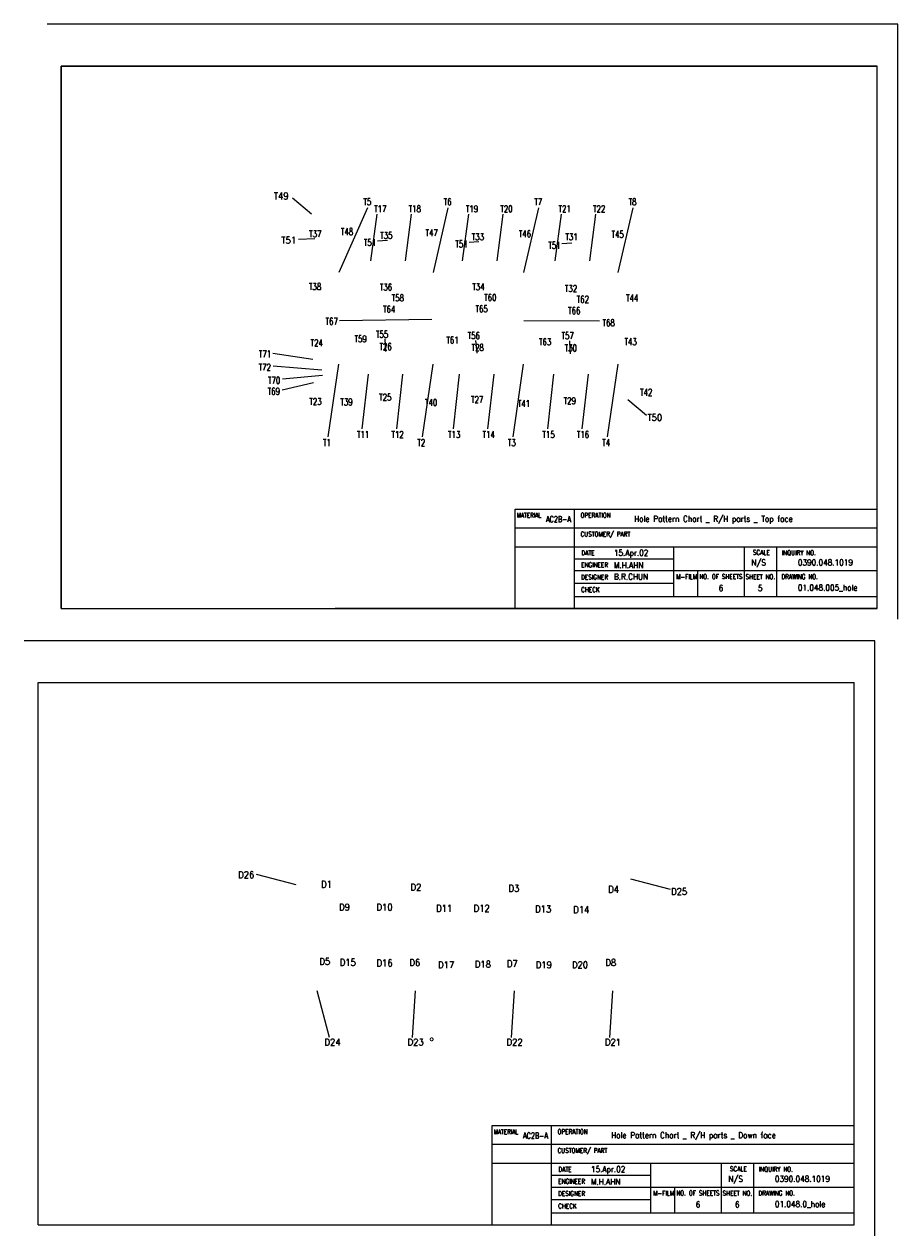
# Model space of a CAD drawing. Extents: x -916 to -469, y 612 to 1232.
import ezdxf
from ezdxf.enums import TextEntityAlignment as Align

# ---------------------------------------------------------------- set-up
doc = ezdxf.new("R2010")
doc.units = 0
doc.header["$LTSCALE"] = 15
doc.header["$MEASUREMENT"] = 0
for name, color, linetype in [('4', 3, 'CONTINUOUS'), ('CLAMP', 7, 'CONTINUOUS'), ('CYLBL', 7, 'CONTINUOUS'), ('TEXT', 7, 'CONTINUOUS')]:
    doc.layers.add(name, color=color, linetype=linetype)
doc.layers.add('AM_VIEWS', color=1, linetype='CONTINUOUS', lineweight=15, plot=False)
doc.styles.add('ROMAND', font='romand.SHX', dxfattribs={"height": 150})
doc.styles.add('ROMANS', font='romans.SHX', dxfattribs={"width": 0.9, "height": 3.5})

msp = doc.modelspace()

# ---------------------------------------------------------------- linework, layer by layer
at = {"layer": '4'}
for p, q in [((-769.01, 1135.1), (-778.69, 1143.17)), ((-740.26, 1138.27), (-754.99, 1105.12)), ((-735.57, 1134.96), (-738.71, 1111.19)), ((-717.91, 1134.96), (-721.06, 1111.19)), ((-699.16, 1138.27), (-706.71, 1105.12)), ((-688.67, 1134.96), (-691.82, 1111.19)), ((-671.02, 1134.96), (-674.16, 1111.19)), ((-652.81, 1138.27), (-660.37, 1105.12)), ((-641.23, 1134.96), (-644.37, 1111.19)), ((-623.57, 1134.96), (-626.72, 1111.19)), ((-604.54, 1138.27), (-612.1, 1105.12)), ((-707.42, 1081.14), (-754.54, 1080.51)), ((-621.49, 1080.34), (-660.33, 1080.51)), ((-768.22, 1060.65), (-788.65, 1063.75)), ((-763.58, 1055.27), (-788.5, 1057.33)), ((-755.15, 1058.31), (-760.5, 1021.03)), ((-706.88, 1058.31), (-712.23, 1021.03)), ((-660.54, 1058.31), (-665.89, 1021.03)), ((-612.26, 1058.31), (-617.61, 1021.03)), ((-767.92, 1048.69), (-783.86, 1044.92)), ((-763.28, 1052.43), (-783.71, 1050.6)), ((-739.98, 1053.07), (-743.13, 1025.17)), ((-722.33, 1053.07), (-725.47, 1025.17)), ((-693.36, 1053.07), (-696.51, 1025.17)), ((-675.71, 1053.07), (-678.85, 1025.17)), ((-645.09, 1053.07), (-648.23, 1025.17)), ((-627.43, 1053.07), (-630.58, 1025.17)), ((-597.43, 1031.99), (-607.11, 1040.06)), ((-776.85, 791.8), (-797.11, 797.08)), ((-585.3, 789.53), (-605.55, 794.81)), ((-759.74, 713.8), (-765.96, 737.55)), ((-717.21, 713.8), (-715.64, 737.55)), ((-666.56, 713.8), (-664.99, 737.55)), ((-616.24, 713.8), (-614.67, 737.55))]:
    msp.add_line(p, q, dxfattribs=at)
at = {"layer": '4', "color": 3}
for p, q in [((-767.2, 1122.37), (-775.54, 1122.03)), ((-730.09, 1121.56), (-735.16, 1121.22)), ((-683.25, 1120.83), (-688.33, 1120.49)), ((-635.69, 1120.1), (-640.77, 1119.77)), ((-730.82, 1064.83), (-731.15, 1071.24)), ((-684.17, 1063.93), (-684.78, 1070.34)), ((-636.42, 1063.57), (-636.75, 1070.25))]:
    msp.add_line(p, q, dxfattribs=at)
at = {"layer": '4', "const_width": 0.5}
msp.add_lwpolyline([(-708.21, 712.8, 1), (-706.71, 712.8, 1)], format="xyb", close=True, dxfattribs=at)
at = {"layer": 'AM_VIEWS'}
msp.add_lwpolyline([(-897.06, 933.33), (-479.44, 933.33), (-479.44, 1210.76), (-897.06, 1210.76)], close=True, dxfattribs=at)
at = {"layer": 'CLAMP'}
for p, q in [((-468.94, 927.71), (-468.94, 1232.21)), ((-897.06, 1210.76), (-479.44, 1210.76)), ((-897.06, 933.33), (-897.06, 1210.76)), ((-479.44, 933.33), (-479.44, 1210.76)), ((-479.44, 933.33), (-479.44, 1194.61)), ((-664.72, 984.05), (-479.44, 984.05)), ((-664.72, 933.33), (-664.72, 984.05)), ((-634.29, 933.33), (-634.29, 984.05)), ((-479.44, 974.42), (-664.72, 974.42)), ((-664.72, 964.78), (-479.44, 964.78)), ((-583.57, 939.42), (-583.57, 964.78)), ((-547.38, 939.42), (-547.38, 964.78)), ((-530.9, 939.42), (-530.9, 964.78)), ((-634.29, 958.69), (-583.57, 958.69)), ((-634.29, 952.61), (-583.57, 952.61)), ((-583.57, 952.61), (-479.44, 952.61)), ((-571.26, 939.42), (-571.26, 952.61)), ((-634.29, 946.2), (-583.57, 946.2)), ((-634.29, 939.42), (-479.44, 939.42)), ((-897.06, 933.33), (-479.44, 933.33)), ((-479.44, 933.33), (-756.86, 933.33)), ((-480.69, 612.29), (-480.69, 916.79)), ((-480.69, 612.29), (-480.69, 916.79)), ((-908.82, 617.91), (-908.82, 895.34)), ((-908.82, 895.34), (-491.19, 895.34)), ((-491.19, 617.91), (-491.19, 895.34)), ((-491.19, 617.91), (-491.19, 895.34)), ((-491.19, 617.91), (-491.19, 879.2)), ((-676.48, 668.64), (-491.19, 668.64)), ((-676.48, 617.91), (-676.48, 668.64)), ((-646.05, 617.91), (-646.05, 668.64)), ((-491.19, 659), (-676.48, 659)), ((-676.48, 649.36), (-491.19, 649.36)), ((-595.32, 624), (-595.32, 649.36)), ((-559.13, 624), (-559.13, 649.36)), ((-542.65, 624), (-542.65, 649.36)), ((-646.05, 643.28), (-595.32, 643.28)), ((-646.05, 637.19), (-595.32, 637.19)), ((-595.32, 637.19), (-491.19, 637.19)), ((-583.02, 624), (-583.02, 637.19)), ((-646.05, 630.79), (-595.32, 630.79)), ((-646.05, 624), (-491.19, 624)), ((-908.82, 617.91), (-491.19, 617.91))]:
    msp.add_line(p, q, dxfattribs=at)
at = {"layer": 'CYLBL'}
for p, q in [((-468.94, 1232.21), (-904.16, 1232.21)), ((-480.69, 916.79), (-915.92, 916.79))]:
    msp.add_line(p, q, dxfattribs=at)

# ---------------------------------------------------------------- texts
at = {"layer": '4', "style": 'ROMANS'}
for s, width, p in [('T49', 0.9, (-788.2, 1142.54)), ('T5', 0.75, (-742.38, 1139.6)), ('T6', 0.75, (-701.28, 1139.6)), ('T7', 0.75, (-654.94, 1139.6)), ('T8', 0.75, (-606.67, 1139.6)), ('T17', 0.75, (-736.87, 1136.02)), ('T18', 0.75, (-719.21, 1136.02)), ('T19', 0.75, (-689.97, 1136.02)), ('T20', 0.75, (-672.32, 1136.02)), ('T21', 0.75, (-642.53, 1136.02)), ('T22', 0.75, (-624.87, 1136.02)), ('T50', 0.9, (-597.04, 1029.23)), ('T11', 0.75, (-745.69, 1020.5)), ('T12', 0.75, (-728.04, 1020.5)), ('T13', 0.75, (-699.08, 1020.5)), ('T14', 0.75, (-681.42, 1020.5)), ('T15', 0.75, (-650.8, 1020.5)), ('T16', 0.75, (-633.15, 1020.5)), ('T1', 0.75, (-763.07, 1016.37)), ('T2', 0.75, (-714.8, 1016.37)), ('T3', 0.75, (-668.46, 1016.37)), ('T4', 0.75, (-620.18, 1016.37))]:
    msp.add_text(s, height=3.5, dxfattribs=dict(at, width=width)).set_placement(p)
at = {"layer": 'CLAMP', "style": 'ROMANS'}
for s, height, width, p in [('MATERIAL', 2.43, 0.7, (-663.93, 979.01)), ('OPERATION', 2.435, 0.75, (-631.29, 979.01)), ('CUSTOMER/ PART', 2.4347, 0.75, (-631.29, 969.37)), ('MATERIAL', 2.43, 0.7, (-675.69, 663.59)), ('OPERATION', 2.435, 0.75, (-643.05, 663.59)), ('CUSTOMER/ PART', 2.4347, 0.75, (-643.05, 653.95))]:
    msp.add_text(s, height=height, dxfattribs=dict(at, width=width)).set_placement(p, align=Align.BOTTOM_LEFT)
at = {"layer": 'CLAMP'}
for s, height, style, width, p in [('AC2B-A', 3.105, 'ROMAND', 0.7, (-648.97, 977.41)), ('Hole Pattern Chart _ R/H parts _ Top face', 3.0434, 'ROMAND', 0.9, (-603.82, 977.61)), ('15.Apr.02', 3.043, 'ROMANS', 0.9, (-614.19, 960.23)), ('M.H.AHN', 3.043, 'ROMANS', 0.9, (-614.19, 953.87)), ('N/S', 3.043, 'ROMANS', 0.9, (-543.89, 955.26)), ('0390.048.1019', 3.0434, 'ROMANS', 0.9, (-520.05, 955.29)), ('B.R.CHUN', 3.043, 'ROMANS', 0.9, (-614.19, 948.02)), ('6', 3.04, 'ROMANS', 0.9, (-560.55, 942.19)), ('5', 3.04, 'ROMANS', 0.9, (-540.49, 942.19)), ('01.048.005_hole', 3.0434, 'ROMANS', 0.9, (-520.05, 942.4)), ('AC2B-A', 3.105, 'ROMAND', 0.7, (-660.73, 661.99)), ('Hole Pattern Chart _ R/H parts _ Down face', 3.0434, 'ROMAND', 0.9, (-615.58, 662.2)), ('15.Apr.02', 3.043, 'ROMANS', 0.9, (-625.94, 644.82)), ('M.H.AHN', 3.043, 'ROMANS', 0.9, (-625.94, 638.46)), ('N/S', 3.043, 'ROMANS', 0.9, (-555.65, 639.84)), ('0390.048.1019', 3.0434, 'ROMANS', 0.9, (-531.81, 639.87)), ('6', 3.04, 'ROMANS', 0.9, (-572.31, 626.77)), ('6', 3.04, 'ROMANS', 0.9, (-552.24, 626.77)), ('01.048.0_hole', 3.0434, 'ROMANS', 0.9, (-531.81, 626.99))]:
    msp.add_text(s, height=height, dxfattribs=dict(at, style=style, width=width)).set_placement(p)
at = {"layer": 'CLAMP', "style": 'ROMANS', "width": 0.75}
for s, p in [('DATE', (-630.81, 961.69)), (' SHEET NO.', (-548.3, 949.5)), ('DATE', (-642.57, 646.28)), (' SHEET NO.', (-560.06, 634.08))]:
    msp.add_text(s, height=2.435, dxfattribs=at).set_placement(p, align=Align.MIDDLE_LEFT)
for s, height, p in [('SCALE', 2.435, (-543.1, 963.17)), ('INQUIRY NO.', 2.4347, (-528.26, 962.99)), ('ENGINEER', 2.435, (-630.97, 956.79)), ('DESIGNER', 2.435, (-630.97, 950.53)), ('M-FILM', 2.435, (-582.31, 950.75)), ('NO. OF SHEETS', 2.4347, (-570.48, 950.79)), ('DRAWING NO.', 2.4347, (-528.49, 950.75)), ('CHECK', 2.435, (-630.97, 944.12)), ('SCALE', 2.435, (-554.86, 647.75)), ('INQUIRY NO.', 2.4347, (-540.02, 647.57)), ('ENGINEER', 2.435, (-642.73, 641.37)), ('DESIGNER', 2.435, (-642.73, 635.12)), ('M-FILM', 2.435, (-594.07, 635.33)), ('NO. OF SHEETS', 2.4347, (-582.24, 635.37)), ('DRAWING NO.', 2.4347, (-540.25, 635.33)), ('CHECK', 2.435, (-642.73, 628.71))]:
    msp.add_text(s, height=height, dxfattribs=at).set_placement(p, align=Align.TOP_LEFT)
at = {"layer": 'TEXT', "color": 3, "style": 'ROMANS'}
for s, width, p in [('T51', 0.9, (-784.34, 1119.94)), ('T37', 0.75, (-770.16, 1123.21)), ('T48', 0.75, (-753.89, 1124.31)), ('T51', 0.75, (-742.15, 1118.76)), ('T35', 0.75, (-733.78, 1122.39)), ('T47', 0.75, (-710.58, 1123.76)), ('T33', 0.75, (-686.95, 1121.66)), ('T46', 0.75, (-662.86, 1123.21)), ('T31', 0.75, (-639.02, 1121.66)), ('T45', 0.75, (-615.41, 1122.93)), ('T51', 0.75, (-695.31, 1118.03)), ('T51', 0.75, (-647.75, 1117.3)), ('T38', 0.75, (-770.25, 1096.22)), ('T36', 0.75, (-733.97, 1095.94)), ('T34', 0.75, (-686.67, 1096.13)), ('T32', 0.75, (-639.3, 1095.21)), ('T58', 0.75, (-727.9, 1090.43)), ('T60', 0.75, (-680.6, 1090.62)), ('T62', 0.75, (-633.23, 1089.7)), ('T44', 0.75, (-607.96, 1090.4)), ('T64', 0.75, (-732.32, 1084.64)), ('T65', 0.75, (-685.02, 1084.83)), ('T66', 0.75, (-637.64, 1083.91)), ('T59', 0.75, (-746.94, 1069.47)), ('T55', 0.75, (-735.95, 1071.77)), ('T56', 0.75, (-689.03, 1071.15)), ('T57', 0.75, (-641, 1071.06)), ('T24', 0.75, (-769.42, 1067.41)), ('T26', 0.75, (-734.15, 1065.49)), ('T61', 0.75, (-699.91, 1068.84)), ('T28', 0.75, (-687.04, 1065.04)), ('T63', 0.75, (-652.54, 1067.92)), ('T30', 0.75, (-639.39, 1064.77)), ('T43', 0.75, (-608.79, 1068.07)), ('T25', 0.75, (-734.34, 1039.6)), ('T27', 0.75, (-687.31, 1038.41)), ('T42', 0.75, (-600.79, 1042.15)), ('T23', 0.75, (-770.06, 1037.39)), ('T39', 0.75, (-754.17, 1037.19)), ('T40', 0.75, (-710.86, 1036.91)), ('T41', 0.75, (-663.41, 1036.36)), ('T29', 0.75, (-639.94, 1037.77))]:
    msp.add_text(s, height=3.5, dxfattribs=dict(at, width=width)).set_placement(p)
at = {"layer": 'TEXT', "style": 'ROMANS'}
for s, width, p in [('T67', 0.75, (-761.73, 1078.48)), ('T68', 0.75, (-620.02, 1077.68)), ('T71', 0.75, (-795.84, 1061.72)), ('T72', 0.75, (-795.99, 1055)), ('T70', 0.75, (-791.2, 1048.27)), ('T69', 0.75, (-791.35, 1042.59)), ('D26', 0.9, (-806.43, 795.25)), ('D1', 0.9, (-764.07, 790.36)), ('D2', 0.9, (-718.26, 788.92)), ('D3', 0.9, (-668.13, 788.34)), ('D4', 0.9, (-617.1, 787.77)), ('D25', 0.9, (-584.91, 786.68)), ('D9', 0.9, (-754.8, 778.7)), ('D10', 0.9, (-735.65, 778.7)), ('D11', 0.9, (-705.13, 778.06)), ('D12', 0.9, (-685.98, 778.06)), ('D13', 0.9, (-654.48, 777.73)), ('D14', 0.9, (-635, 777.41)), ('D5', 0.9, (-764.91, 750.91)), ('D15', 0.9, (-754.48, 750.47)), ('D16', 0.9, (-735.65, 750.15)), ('D6', 0.9, (-718.81, 750.33)), ('D17', 0.9, (-704.16, 749.18)), ('D18', 0.9, (-685.33, 749.5)), ('D7', 0.9, (-668.96, 749.75)), ('D19', 0.9, (-654.16, 749.18)), ('D20', 0.9, (-635.65, 749.18)), ('D8', 0.9, (-618.54, 750.33)), ('D24', 0.9, (-762.29, 709.61)), ('D23', 0.9, (-719.75, 709.61)), ('D22', 0.9, (-669.11, 709.61)), ('D21', 0.9, (-618.78, 709.61))]:
    msp.add_text(s, height=3.5, dxfattribs=dict(at, width=width)).set_placement(p)

doc.saveas('drawing.dxf')
